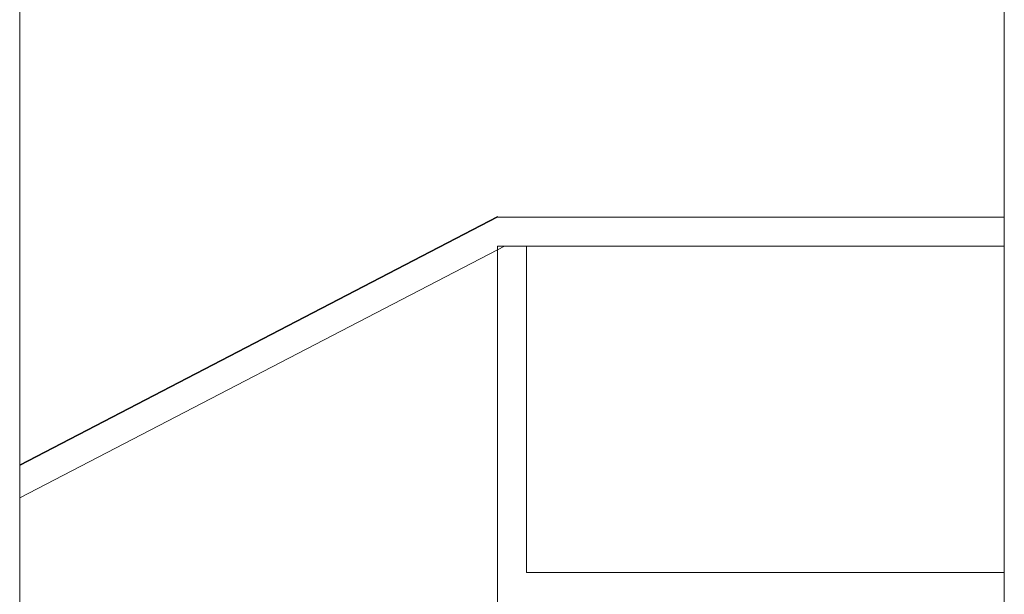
# Model space of a CAD drawing. Header units: millimetres. Extents: x -65 to 293624, y -1905 to 31061.
# Tile 102 of 256: x 52941 to 54991, y 19171 to 20368. Entities that reach past the tile are written whole.
import ezdxf

# ---------------------------------------------------------------- set-up
doc = ezdxf.new("R2010")
doc.units = ezdxf.units.MM
doc.header["$MEASUREMENT"] = 0
for name, color, linetype in [('1232 Välisseinad.AR', 7, 'Continuous'), ('1244 Fassaadivarustus.AR', 7, 'Continuous'), ('1245 Klaasfassaadid.AR', 7, 'Continuous'), ('1253 Terrassipostid.AR', 7, 'Continuous')]:
    doc.layers.add(name, color=color, linetype=linetype)

# ---------------------------------------------------------------- blocks, each defined once
blk = doc.blocks.new('Section Element_15_2', base_point=(-38239, 12361.4))
at = {"layer": '1253 Terrassipostid.AR', "color": 7, "linetype": 'Continuous', "lineweight": 13}
blk.add_line((52940.6, 14443.4), (52940.6, 21083.5), dxfattribs=at)
blk = doc.blocks.new('Section Element_16_2', base_point=(-38239, 12361.4))
at = {"layer": '1253 Terrassipostid.AR', "color": 7, "linetype": 'Continuous', "lineweight": 13}
blk.add_line((54990.6, 21233.4), (54990.6, 15514.7), dxfattribs=at)
blk = doc.blocks.new('Section Element_52_2', base_point=(-38239, 12361.4))
at = {"layer": '1244 Fassaadivarustus.AR', "color": 7, "linetype": 'Continuous', "lineweight": 13}
for p, q in [((53935.6, 19957.6), (52940.6, 19440.7)), ((53935.6, 19956.4), (52940.6, 19439.5)), ((53935.6, 19956.4), (53935.6, 19957.6))]:
    blk.add_line(p, q, dxfattribs=at)
blk = doc.blocks.new('Section Element_79_2', base_point=(-38239, 12361.4))
at = {"layer": '1232 Välisseinad.AR', "color": 7, "linetype": 'Continuous', "lineweight": 13}
for p, q in [((53935.6, 19957.6), (53935.6, 19956.4)), ((53935.6, 19956.4), (54990.6, 19956.4))]:
    blk.add_line(p, q, dxfattribs=at)
blk = doc.blocks.new('Section Element_82_2', base_point=(-38239, 12361.4))
at = {"layer": '1245 Klaasfassaadid.AR', "color": 7, "linetype": 'Continuous', "lineweight": 13}
blk.add_line((53935.6, 17496.4), (53935.6, 19186.4), dxfattribs=at)
blk = doc.blocks.new('Section Element_105_2', base_point=(-38239, 12361.4))
at = {"layer": '1245 Klaasfassaadid.AR', "color": 7, "linetype": 'Continuous', "lineweight": 13}
blk.add_line((53995.6, 19216.4), (54990.6, 19216.4), dxfattribs=at)
blk = doc.blocks.new('Section Element_318_2', base_point=(-38239, 12361.4))
at = {"layer": '1245 Klaasfassaadid.AR', "color": 7, "linetype": 'Continuous', "lineweight": 13}
blk.add_line((53995.6, 19896.4), (54990.6, 19896.4), dxfattribs=at)
blk = doc.blocks.new('Section Element_319_2', base_point=(-38239, 12361.4))
at = {"layer": '1245 Klaasfassaadid.AR', "color": 7, "linetype": 'Continuous', "lineweight": 13}
for p, q in [((53935.6, 19888.8), (53935.6, 19896.4)), ((53935.6, 19896.4), (53995.6, 19896.4)), ((53935.6, 19186.4), (53935.6, 19888.8)), ((53995.6, 19216.4), (53995.6, 19896.4))]:
    blk.add_line(p, q, dxfattribs=at)
blk = doc.blocks.new('Section Element_332_2', base_point=(-38239, 12361.4))
at = {"layer": '1245 Klaasfassaadid.AR', "color": 7, "linetype": 'Continuous', "lineweight": 13}
for p, q in [((52940.6, 19371.9), (53935.6, 19888.8)), ((53935.6, 19888.8), (53950.2, 19896.4))]:
    blk.add_line(p, q, dxfattribs=at)

msp = doc.modelspace()

# ---------------------------------------------------------------- block references
at = {"layer": '1232 Välisseinad.AR', "lineweight": 0}
msp.add_blockref('Section Element_79_2', (-38239, 12361.4), dxfattribs=at)
at = {"layer": '1244 Fassaadivarustus.AR', "lineweight": 0}
msp.add_blockref('Section Element_52_2', (-38239, 12361.4), dxfattribs=at)
at = {"layer": '1245 Klaasfassaadid.AR', "lineweight": 0}
for name in ['Section Element_332_2', 'Section Element_319_2', 'Section Element_318_2', 'Section Element_105_2', 'Section Element_82_2']:
    msp.add_blockref(name, (-38239, 12361.4), dxfattribs=at)
at = {"layer": '1253 Terrassipostid.AR', "lineweight": 0}
for name in ['Section Element_16_2', 'Section Element_15_2']:
    msp.add_blockref(name, (-38239, 12361.4), dxfattribs=at)

doc.saveas('drawing.dxf')
